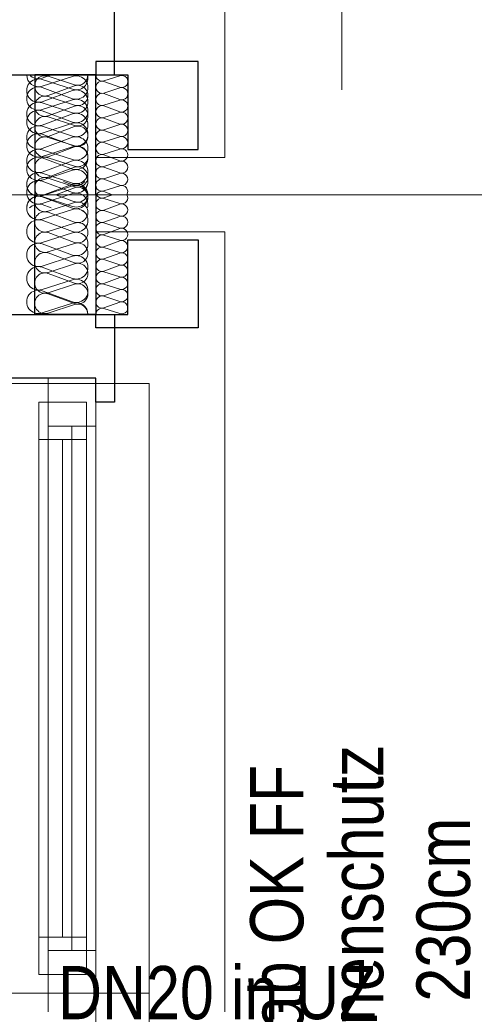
# Model space of a CAD drawing. Extents: x -620 to 3480, y 62 to 1107.
# Tile 188 of 244: x 5 to 22, y 796 to 833. Entities that reach past the tile are written whole.
import ezdxf
from ezdxf.lldxf.tags import DXFTag

# ---------------------------------------------------------------- set-up
doc = ezdxf.new("R2010")
doc.units = 0
doc.layers.get('0').update_dxf_attribs({"lineweight": 35})
doc.layers.add('30 -33 Aussenwände- 7 Fassade_ Elemente', color=7, linetype='Continuous', lineweight=9, true_color=0x00aacc)
doc.layers.add('70 -72 Beschriftung- 1 Beschriftung allgemein', color=7, linetype='Continuous', lineweight=9, true_color=0xff6633)
for name, color, linetype, lineweight in [('30 -33 Aussenwände- 8 Sonnenschutz', 7, 'Continuous', 9), ('70 -71 Achsen- 1 Gebäudeachsen', 7, 'STRICHPUNKT2-A06G9GKV8I', 18), ('Detailelementbeschriftung', 7, 'Continuous', 9)]:
    doc.layers.add(name, color=color, linetype=linetype, lineweight=lineweight)
doc.styles.get("Standard").update_dxf_attribs({"font": 'ARIALN.TTF'})
tags = doc.linetypes.add('STRICHPUNKT2-A06G9GKV8I', pattern=[12.7, 6.35, -3.175, 0, -3.175]).pattern_tags.tags
tags[10:11] = [DXFTag(74, 4), DXFTag(75, 0), DXFTag(340, '0'), DXFTag(46, 0.0), DXFTag(50, 0.0), DXFTag(44, 0.0), DXFTag(45, 0.0)]
tags[8:9] = [DXFTag(74, 4), DXFTag(75, 0), DXFTag(340, '0'), DXFTag(46, 0.0), DXFTag(50, 0.0), DXFTag(44, 0.0), DXFTag(45, 0.0)]
tags[6:7] = [DXFTag(74, 4), DXFTag(75, 0), DXFTag(340, '0'), DXFTag(46, 0.0), DXFTag(50, 0.0), DXFTag(44, 0.0), DXFTag(45, 0.0)]
tags[4:5] = [DXFTag(74, 4), DXFTag(75, 0), DXFTag(340, '0'), DXFTag(46, 0.0), DXFTag(50, 0.0), DXFTag(44, 0.0), DXFTag(45, 0.0)]

# ---------------------------------------------------------------- blocks, each defined once
blk = doc.blocks.new('Referenz-A06G9GKX8I')
at = {"layer": '30 -33 Aussenwände- 7 Fassade_ Elemente', "color": 0, "linetype": 'Continuous', "ltscale": 0.13}
for p, q in [((12.427, 827.357), (12.427, 989.557)), ((0.627, 830.457), (7.587, 830.457)), ((5.562, 830.33), (5.905, 830.457)), ((5.562, 830.032), (6.712, 830.402)), ((5.562, 830.287), (6.712, 829.917)), ((6.787, 830.087), (5.787, 830.409)), ((7.587, 830.457), (7.587, 827.357)), ((7.887, 830.235), (8.487, 830.428)), ((8.487, 829.991), (7.887, 830.213)), ((6.712, 829.564), (5.562, 829.989)), ((6.712, 829.874), (5.562, 829.449)), ((5.787, 829.68), (6.787, 830.05)), ((7.887, 829.776), (8.487, 829.968)), ((5.562, 829.151), (6.712, 829.521)), ((6.787, 829.321), (5.787, 829.643)), ((7.886, 829.316), (8.486, 829.508)), ((8.486, 829.531), (7.887, 829.753)), ((5.562, 829.406), (6.712, 829.036)), ((6.712, 828.683), (5.562, 829.108)), ((5.787, 828.914), (6.787, 829.284)), ((8.486, 829.071), (7.886, 829.294)), ((6.712, 828.993), (5.562, 828.568)), ((6.787, 828.555), (5.787, 828.877)), ((7.886, 828.856), (8.486, 829.049)), ((8.486, 828.612), (7.886, 828.834)), ((5.562, 828.27), (6.712, 828.64)), ((5.562, 828.525), (6.712, 828.155)), ((5.787, 828.148), (6.787, 828.518)), ((8.485, 828.152), (7.885, 828.374)), ((7.886, 828.397), (8.486, 828.589)), ((6.712, 827.802), (5.562, 828.227)), ((6.712, 828.112), (5.562, 827.687)), ((6.787, 827.789), (5.787, 828.111)), ((7.885, 827.937), (8.485, 828.129)), ((5.562, 827.389), (6.712, 827.759)), ((5.562, 827.644), (6.712, 827.274)), ((5.787, 827.382), (6.787, 827.752)), ((8.485, 827.692), (7.885, 827.915)), ((7.885, 827.477), (8.485, 827.67)), ((6.712, 826.921), (5.562, 827.346)), ((6.712, 827.231), (5.562, 826.806)), ((6.787, 827.023), (5.787, 827.345)), ((7.587, 827.357), (12.427, 827.357)), ((7.884, 827.018), (8.485, 827.21)), ((8.485, 827.233), (7.885, 827.455)), ((5.562, 826.508), (6.712, 826.878)), ((5.787, 826.616), (6.787, 826.986)), ((8.484, 826.773), (7.884, 826.995)), ((5.562, 826.763), (6.712, 826.394)), ((6.712, 826.04), (5.562, 826.465)), ((6.787, 826.257), (5.787, 826.579)), ((7.884, 826.558), (8.484, 826.751)), ((8.484, 826.313), (7.884, 826.536)), ((6.712, 826.35), (5.562, 825.925)), ((6.712, 826.287), (5.562, 825.917)), ((6.787, 826.22), (6.076, 825.957)), ((6.712, 826.33), (6.368, 826.457)), ((7.884, 826.099), (8.484, 826.291)), ((5.562, 825.627), (6.712, 825.997)), ((5.562, 825.882), (6.712, 825.513)), ((5.562, 825.874), (6.712, 825.449)), ((6.787, 825.694), (6.076, 825.957)), ((7.884, 826.076), (8.206, 825.957)), ((7.884, 825.838), (8.206, 825.957)), ((7.884, 825.816), (8.484, 825.623)), ((5.562, 825.584), (5.905, 825.457)), ((6.712, 825.406), (5.562, 825.036)), ((6.787, 825.657), (5.787, 825.336)), ((8.484, 825.601), (7.884, 825.379)), ((7.884, 825.356), (8.484, 825.164)), ((5.562, 824.993), (6.712, 824.568)), ((5.787, 825.298), (6.787, 824.928)), ((8.484, 825.141), (7.884, 824.919)), ((6.787, 824.891), (5.787, 824.57)), ((7.884, 824.896), (8.485, 824.704)), ((8.485, 824.681), (7.885, 824.459)), ((6.712, 824.525), (5.562, 824.155)), ((5.787, 824.532), (6.787, 824.162)), ((7.587, 821.457), (7.587, 824.557)), ((7.587, 824.557), (12.427, 824.557)), ((7.885, 824.437), (8.485, 824.244)), ((12.427, 824.557), (12.427, 767.357)), ((5.562, 824.112), (6.712, 823.687)), ((6.787, 824.125), (5.787, 823.803)), ((8.485, 824.222), (7.885, 824)), ((7.885, 823.977), (8.485, 823.785)), ((6.712, 823.644), (5.562, 823.274)), ((5.787, 823.766), (6.787, 823.396)), ((8.485, 823.762), (7.885, 823.54)), ((7.886, 823.517), (8.486, 823.325)), ((5.562, 823.231), (6.712, 822.806)), ((6.787, 823.359), (5.787, 823.037)), ((8.486, 823.303), (7.886, 823.08)), ((6.712, 822.763), (5.562, 822.394)), ((5.787, 823), (6.787, 822.63)), ((7.886, 823.058), (8.486, 822.865)), ((8.486, 822.843), (7.886, 822.621)), ((6.787, 822.593), (5.787, 822.271)), ((7.886, 822.598), (8.486, 822.406)), ((5.562, 822.35), (6.712, 821.925)), ((5.787, 822.234), (6.787, 821.864)), ((8.486, 822.383), (7.887, 822.161)), ((7.887, 822.139), (8.487, 821.946)), ((6.712, 821.882), (5.562, 821.513)), ((6.787, 821.827), (5.787, 821.505)), ((8.487, 821.924), (7.887, 821.701)), ((7.887, 821.679), (8.487, 821.487)), ((0.627, 821.457), (7.587, 821.457)), ((7.587, 819.057), (5.787, 819.057)), ((5.787, 819.057), (5.787, 795.957)), ((7.587, 795.957), (7.587, 819.057)), ((5.787, 795.957), (5.787, 772.857)), ((5.787, 795.957), (7.587, 795.957)), ((7.587, 772.857), (7.587, 795.957))]:
    blk.add_line(p, q, dxfattribs=at)
at = {"layer": '30 -33 Aussenwände- 7 Fassade_ Elemente', "color": 0, "linetype": 'Continuous', "lineweight": -2, "ltscale": 0.25}
for p, q in [((8.287, 830.457), (8.287, 833.757)), ((11.427, 830.957), (7.587, 830.957)), ((7.587, 830.957), (7.587, 830.457)), ((11.427, 827.657), (11.427, 830.957)), ((2.487, 830.457), (8.287, 830.457)), ((7.587, 830.457), (5.287, 830.457)), ((5.287, 830.457), (5.287, 825.957)), ((7.587, 830.457), (8.787, 830.457)), ((7.587, 825.957), (7.587, 830.457)), ((8.787, 830.457), (8.787, 827.657)), ((8.787, 827.657), (11.427, 827.657)), ((5.287, 821.457), (5.287, 825.957)), ((7.587, 825.957), (7.587, 821.457)), ((8.787, 821.457), (8.787, 824.257)), ((8.787, 824.257), (11.427, 824.257)), ((11.427, 824.257), (11.427, 820.957)), ((2.487, 821.457), (8.287, 821.457)), ((7.587, 821.457), (5.287, 821.457)), ((7.587, 820.957), (7.587, 821.457)), ((7.587, 821.457), (8.787, 821.457)), ((8.287, 821.457), (8.287, 818.157)), ((11.427, 820.957), (7.587, 820.957)), ((7.587, 819.057), (2.487, 819.057)), ((7.587, 818.157), (7.587, 819.057)), ((8.287, 818.157), (7.587, 818.157))]:
    blk.add_line(p, q, dxfattribs=at)
at = {"layer": '30 -33 Aussenwände- 7 Fassade_ Elemente', "color": 0}
for p, q in [((5.787, 818.857), (0.587, 818.857)), ((5.787, 817.257), (5.787, 818.857)), ((5.787, 818.857), (7.587, 818.857)), ((7.587, 818.857), (7.587, 817.257)), ((7.587, 818.857), (9.587, 818.857)), ((9.587, 818.857), (9.587, 795.957)), ((5.437, 816.757), (5.437, 818.157)), ((5.437, 818.157), (7.237, 818.157)), ((7.237, 818.157), (7.237, 816.757)), ((7.587, 817.257), (5.787, 817.257)), ((7.587, 817.257), (7.587, 797.557)), ((5.437, 816.757), (7.237, 816.757)), ((5.437, 798.057), (5.437, 816.757)), ((6.337, 816.757), (6.337, 798.057)), ((7.237, 816.757), (7.237, 798.057)), ((5.437, 796.657), (5.437, 798.057)), ((7.237, 798.057), (5.437, 798.057)), ((7.237, 798.057), (7.237, 796.657)), ((5.787, 797.557), (5.787, 795.957)), ((7.587, 797.557), (5.787, 797.557)), ((7.587, 795.957), (7.587, 797.557)), ((7.237, 796.657), (5.437, 796.657)), ((0.587, 795.957), (5.787, 795.957)), ((5.787, 794.357), (5.787, 795.957)), ((5.787, 795.957), (7.587, 795.957)), ((7.587, 795.957), (7.587, 794.357)), ((9.587, 795.957), (7.587, 795.957)), ((9.587, 795.957), (9.587, 773.057))]:
    blk.add_line(p, q, dxfattribs=at)
at = {"layer": '30 -33 Aussenwände- 7 Fassade_ Elemente', "color": 0, "linetype": 'Continuous', "lineweight": 18, "ltscale": 0.18}
for p, q in [((5.787, 817.257), (5.787, 819.057)), ((5.787, 819.057), (7.587, 819.057)), ((7.587, 819.057), (7.587, 817.257)), ((7.587, 817.257), (5.787, 817.257)), ((6.687, 797.557), (6.687, 817.257)), ((5.787, 797.557), (7.587, 797.557)), ((5.787, 795.957), (5.787, 797.557)), ((7.587, 797.557), (7.587, 795.957)), ((7.587, 795.957), (5.787, 795.957)), ((5.787, 794.357), (5.787, 795.957)), ((7.587, 795.957), (7.587, 794.357))]:
    blk.add_line(p, q, dxfattribs=at)
at = {"layer": '30 -33 Aussenwände- 7 Fassade_ Elemente', "color": 0, "linetype": 'Continuous', "ltscale": 0.13}
for centre, major_axis, end_param in [((5.427, 830.451), (-0.44, 0.006), 1.896254), ((5.427, 829.868), (0.135, 0.419), 1.254884), ((5.427, 830.749), (-0.329, -0.292), 1.157172), ((5.669, 830.045), (0.117, 0.364), 3.765224), ((6.847, 829.983), (-0.135, -0.419), 3.765224), ((6.847, 830.336), (-0.135, -0.419), 2.160679), ((6.904, 830.452), (-0.117, -0.364), 1.896254), ((7.816, 829.994), (0.071, 0.219), 3.764652), ((7.817, 830.454), (-0.23, 0.003), 1.896254), ((8.557, 830.209), (-0.071, -0.219), 3.765224), ((5.427, 829.868), (-0.356, 0.258), 1.254884), ((5.427, 829.57), (0.135, 0.419), 3.764652), ((6.847, 829.455), (-0.135, -0.419), 3.765224), ((6.847, 829.455), (0.356, 0.258), 1.255075), ((6.904, 829.686), (-0.117, -0.364), 3.764652), ((8.557, 829.749), (-0.071, -0.219), 3.765224), ((5.427, 828.987), (0.135, 0.419), 3.764652), ((5.427, 829.868), (-0.356, -0.258), 1.254884), ((5.427, 828.987), (0.135, 0.419), 1.254884), ((5.669, 829.279), (0.117, 0.364), 3.765224), ((6.847, 829.102), (-0.135, -0.419), 3.765224), ((6.847, 829.455), (0.356, -0.258), 1.255075), ((7.816, 829.535), (0.071, 0.219), 3.764652), ((8.557, 829.29), (-0.071, -0.219), 3.765224), ((5.427, 828.987), (-0.356, 0.258), 1.254884), ((5.427, 828.689), (0.135, 0.419), 3.764652), ((6.847, 829.455), (-0.135, -0.419), 1.255075), ((6.847, 828.574), (-0.135, -0.419), 3.765224), ((6.847, 828.574), (0.356, 0.258), 1.255075), ((6.904, 828.92), (-0.117, -0.364), 3.764652), ((7.816, 829.075), (0.071, 0.219), 3.764652), ((8.556, 828.83), (-0.071, -0.219), 3.765224), ((5.427, 828.987), (-0.356, -0.258), 1.254884), ((5.669, 828.512), (0.117, 0.364), 3.765224), ((6.847, 828.221), (-0.135, -0.419), 3.765224), ((6.847, 828.574), (0.356, -0.258), 1.255075), ((7.815, 828.615), (0.071, 0.219), 3.764652), ((5.427, 828.106), (0.135, 0.419), 3.764652), ((5.427, 828.106), (-0.356, 0.258), 1.254884), ((5.427, 828.106), (0.135, 0.419), 1.254884), ((6.847, 828.574), (-0.135, -0.419), 1.255075), ((6.904, 828.154), (-0.117, -0.364), 3.764652), ((6.904, 828.154), (0.31, 0.225), 1.254884), ((6.904, 828.154), (0.31, -0.225), 1.254884), ((7.815, 828.156), (0.071, 0.219), 3.764652), ((8.556, 828.37), (-0.071, -0.219), 3.765224), ((5.427, 827.808), (0.135, 0.419), 3.764652), ((5.427, 827.808), (-0.356, 0.258), 1.254884), ((5.427, 827.808), (0.135, 0.419), 1.254884), ((5.669, 827.746), (0.117, 0.364), 3.765224), ((5.669, 827.746), (-0.31, 0.225), 1.255075), ((5.669, 827.746), (0.117, 0.364), 1.255075), ((6.847, 827.693), (-0.135, -0.419), 3.765224), ((7.815, 827.696), (0.071, 0.219), 3.764652), ((8.556, 827.911), (-0.071, -0.219), 3.765224), ((5.427, 827.225), (0.135, 0.419), 3.764652), ((5.427, 828.106), (-0.356, -0.258), 1.254884), ((6.847, 827.34), (-0.135, -0.419), 3.765224), ((6.847, 827.34), (0.356, 0.258), 1.255075), ((6.904, 828.154), (-0.117, -0.364), 1.254884), ((6.904, 827.388), (-0.117, -0.364), 3.764652), ((6.904, 827.388), (0.31, 0.225), 1.254884), ((6.847, 827.34), (0.356, -0.258), 1.255075), ((6.904, 827.388), (0.31, -0.225), 1.254884), ((8.555, 827.451), (-0.071, -0.219), 3.765224), ((5.427, 826.927), (0.135, 0.419), 3.764652), ((5.427, 827.808), (-0.356, -0.258), 1.254884), ((5.427, 826.927), (0.135, 0.419), 1.254884), ((5.669, 826.98), (0.117, 0.364), 3.765224), ((5.669, 826.98), (-0.31, 0.225), 1.255075), ((5.669, 827.746), (-0.31, -0.225), 1.255075), ((5.669, 826.98), (0.117, 0.364), 1.255075), ((6.847, 826.812), (-0.135, -0.419), 3.765224), ((7.814, 827.236), (0.071, 0.219), 3.764652), ((7.814, 827.236), (-0.186, 0.135), 1.254884), ((7.814, 827.236), (0.071, 0.219), 1.254884), ((8.555, 826.992), (-0.071, -0.219), 3.765224), ((8.555, 826.992), (0.186, 0.135), 1.255075), ((5.427, 826.927), (-0.356, 0.258), 1.254884), ((6.847, 827.34), (-0.135, -0.419), 1.255075), ((6.847, 826.459), (-0.135, -0.419), 3.765224), ((6.847, 826.459), (0.356, 0.258), 1.255075), ((6.904, 827.388), (-0.117, -0.364), 1.254884), ((6.904, 826.622), (0.31, 0.225), 1.254884), ((6.904, 826.622), (0.31, -0.225), 1.254884), ((7.814, 826.777), (0.071, 0.219), 3.764652), ((7.814, 826.777), (-0.186, 0.135), 1.254884), ((7.814, 827.236), (-0.186, -0.135), 1.254884), ((7.814, 826.777), (0.071, 0.219), 1.254884), ((8.555, 826.992), (-0.071, -0.219), 1.255075), ((8.555, 826.992), (0.186, -0.135), 1.255075), ((5.427, 826.344), (0.135, 0.419), 3.764652), ((5.427, 826.927), (-0.356, -0.258), 1.254884), ((5.427, 826.046), (0.135, 0.419), 1.254884), ((5.669, 826.214), (0.117, 0.364), 2.619647), ((5.669, 826.98), (-0.31, -0.225), 1.255075), ((6.847, 826.459), (0.356, -0.258), 1.255075), ((7.814, 826.777), (-0.186, -0.135), 1.254884), ((7.814, 826.317), (0.071, 0.219), 1.254884), ((8.555, 826.532), (0.186, 0.135), 1.255075), ((8.555, 826.532), (-0.071, -0.219), 3.765224), ((8.555, 826.532), (0.186, -0.135), 1.255075), ((5.427, 826.336), (-0.423, 0.121), 2.160679), ((5.427, 826.046), (-0.356, 0.258), 1.254884), ((6.847, 826.749), (-0.135, -0.419), 1.157172), ((6.847, 825.931), (-0.135, -0.419), 3.765224), ((6.847, 825.868), (0.356, 0.258), 1.254884), ((6.847, 826.459), (-0.135, -0.419), 1.255075), ((6.904, 826.622), (-0.117, -0.364), 1.254884), ((6.904, 825.855), (0.369, 0.102), 1.613483), ((6.847, 825.868), (0.356, -0.258), 1.254884), ((7.814, 826.317), (-0.186, 0.135), 1.254884), ((7.813, 825.858), (0.071, 0.219), 1.434048), ((7.814, 826.317), (-0.186, -0.135), 1.254884), ((8.555, 826.532), (-0.071, -0.219), 1.255075), ((8.554, 826.072), (0.198, -0.116), 2.411197), ((5.427, 825.455), (0.135, 0.419), 3.765224), ((5.427, 825.463), (0.135, 0.419), 1.896254), ((5.427, 825.455), (0.135, 0.419), 1.255075), ((5.427, 826.046), (-0.356, -0.258), 1.254884), ((5.669, 825.7), (-0.283, 0.257), 2.619647), ((6.847, 825.578), (0.423, -0.121), 2.160679), ((6.904, 826.059), (-0.117, -0.364), 1.613483), ((7.814, 825.597), (-0.186, 0.135), 1.254884), ((7.813, 826.057), (-0.207, -0.1), 1.434048), ((7.814, 825.597), (0.07, 0.219), 1.254884), ((8.554, 825.842), (-0.07, -0.219), 2.411197), ((5.427, 825.455), (-0.356, 0.258), 1.255075), ((5.427, 825.165), (0.135, 0.419), 1.157172), ((6.847, 825.868), (-0.135, -0.419), 1.254884), ((6.847, 824.987), (0.356, 0.258), 1.254884), ((6.847, 824.987), (-0.135, -0.419), 3.764652), ((6.904, 825.293), (0.31, 0.225), 1.254884), ((6.904, 825.293), (0.31, -0.225), 1.254884), ((7.814, 825.137), (0.07, 0.219), 3.764652), ((7.814, 825.597), (-0.186, -0.135), 1.254884), ((7.814, 825.137), (0.07, 0.219), 1.254884), ((8.555, 825.382), (-0.07, -0.219), 3.765224), ((8.555, 825.382), (0.186, 0.135), 1.255075), ((8.555, 825.382), (0.186, -0.135), 1.255075), ((5.427, 824.574), (0.135, 0.419), 3.765224), ((5.427, 825.455), (-0.356, -0.258), 1.255075), ((5.427, 824.574), (0.135, 0.419), 1.255075), ((5.669, 824.934), (0.117, 0.364), 3.765224), ((5.669, 824.934), (-0.31, 0.225), 1.255075), ((5.669, 824.934), (0.117, 0.364), 1.255075), ((6.904, 825.293), (-0.117, -0.364), 1.254884), ((6.847, 824.987), (0.356, -0.258), 1.254884), ((7.814, 825.137), (-0.186, 0.135), 1.254884), ((7.814, 825.137), (-0.186, -0.135), 1.254884), ((8.555, 825.382), (-0.07, -0.219), 1.255075), ((8.555, 824.923), (-0.07, -0.219), 3.765224), ((8.555, 824.923), (0.186, 0.135), 1.255075), ((8.555, 824.923), (0.186, -0.135), 1.255075), ((5.427, 824.574), (-0.356, 0.258), 1.255075), ((5.669, 824.934), (-0.31, -0.225), 1.255075), ((6.847, 824.987), (-0.135, -0.419), 1.254884), ((6.904, 824.527), (-0.117, -0.364), 3.764652), ((6.904, 824.527), (0.31, 0.225), 1.254884), ((6.904, 824.527), (0.31, -0.225), 1.254884), ((7.814, 824.678), (0.07, 0.219), 3.764652), ((7.814, 824.678), (-0.186, 0.135), 1.254884), ((7.814, 824.678), (0.07, 0.219), 1.254884), ((8.555, 824.923), (-0.07, -0.219), 1.255075), ((8.555, 824.463), (-0.07, -0.219), 3.765224), ((5.427, 824.574), (-0.356, -0.258), 1.255075), ((5.669, 824.168), (0.117, 0.364), 3.765224), ((5.669, 824.168), (-0.31, 0.225), 1.255075), ((5.669, 824.168), (0.117, 0.364), 1.255075), ((6.847, 824.106), (-0.135, -0.419), 3.764652), ((6.847, 824.106), (0.356, 0.258), 1.254884), ((6.904, 824.527), (-0.117, -0.364), 1.254884), ((6.847, 824.106), (0.356, -0.258), 1.254884), ((7.815, 824.218), (0.07, 0.219), 3.764652), ((7.814, 824.678), (-0.186, -0.135), 1.254884), ((8.556, 824.003), (-0.07, -0.219), 3.765224), ((5.427, 823.693), (0.135, 0.419), 3.765224), ((5.669, 824.168), (-0.31, -0.225), 1.255075), ((6.904, 823.761), (-0.117, -0.364), 3.764652), ((6.904, 823.761), (0.31, 0.225), 1.254884), ((6.904, 823.761), (0.31, -0.225), 1.254884), ((7.815, 823.758), (0.07, 0.219), 3.764652), ((5.669, 823.402), (0.117, 0.364), 3.765224), ((6.847, 824.106), (-0.135, -0.419), 1.254884), ((6.847, 823.225), (-0.135, -0.419), 3.764652), ((6.904, 823.761), (-0.117, -0.364), 1.254884), ((7.815, 823.299), (0.07, 0.219), 3.764652), ((8.556, 823.544), (-0.07, -0.219), 3.765224), ((5.427, 822.812), (0.135, 0.419), 3.765224), ((6.904, 822.995), (-0.117, -0.364), 3.764652), ((8.556, 823.084), (-0.07, -0.219), 3.765224), ((5.669, 822.636), (0.117, 0.364), 3.765224), ((6.847, 822.344), (-0.135, -0.419), 3.764652), ((7.816, 822.839), (0.07, 0.219), 3.764652), ((8.557, 822.624), (-0.07, -0.219), 3.765224), ((5.427, 821.931), (0.135, 0.419), 3.765224), ((6.904, 822.228), (-0.117, -0.364), 3.764652), ((7.816, 822.38), (0.07, 0.219), 3.764652), ((8.557, 822.165), (-0.07, -0.219), 3.765224), ((5.669, 821.87), (0.117, 0.364), 3.765224), ((7.816, 821.92), (0.07, 0.219), 3.764652), ((6.847, 821.463), (0.44, -0.006), 1.896254), ((6.904, 821.462), (0.383, -0.005), 1.896254), ((7.817, 821.46), (0.07, 0.219), 1.896254), ((8.557, 821.705), (-0.07, -0.219), 3.765224)]:
    blk.add_ellipse(centre, major_axis=major_axis, ratio=1, start_param=0, end_param=end_param, dxfattribs=at)
at = {"layer": '30 -33 Aussenwände- 8 Sonnenschutz', "color": 0, "linetype": 'Continuous', "ltscale": 0.13}
blk.add_line((16.828, 876.89), (16.828, 829.89), dxfattribs=at)
at = {"layer": '70 -71 Achsen- 1 Gebäudeachsen', "color": 0, "linetype": 'STRICHPUNKT2-A06G9GKV8I', "ltscale": 0.18}
blk.add_line((-562.014, 825.957), (85.427, 825.957), dxfattribs=at)
at = {"layer": '30 -33 Aussenwände- 7 Fassade_ Elemente', "color": 0, "linetype": 'ByBlock', "ltscale": 0.13, "insert": (13.384, 782.895), "char_height": 2, "attachment_point": 1, "rotation": 90}
blk.add_mtext('{\\fArial Narrow;BRH 85cm ab OK FF}', dxfattribs=at)
at = {"layer": '70 -72 Beschriftung- 1 Beschriftung allgemein', "color": 0, "linetype": 'Continuous', "ltscale": 0.13, "char_height": 2.01377, "attachment_point": 1, "rotation": 90}
for s, insert in [('{\\fArial Narrow;Sonnenschutz}', (16.372, 790.641)), ('{\\fArial Narrow;230cm}', (19.634, 795.63))]:
    blk.add_mtext(s, dxfattribs=dict(at, insert=insert))
blk = doc.blocks.new('Einzeiliger Text-A06G9GRZ8I')
at = {"color": 0, "lineweight": -2, "insert": (6.164, 796.977), "char_height": 2, "attachment_point": 1}
blk.add_mtext('{\\fArial Narrow;DN20 in UZ}', dxfattribs=at)

msp = doc.modelspace()

# ---------------------------------------------------------------- block references
at = {"color": 8, "lineweight": 25, "ltscale": 0.25, "true_color": 0x808080}
msp.add_blockref('Referenz-A06G9GKX8I', (0, 0), dxfattribs=at)
at = {"layer": 'Detailelementbeschriftung', "ltscale": 0.13}
msp.add_blockref('Einzeiliger Text-A06G9GRZ8I', (0, 0), dxfattribs=at)

doc.saveas('drawing.dxf')
